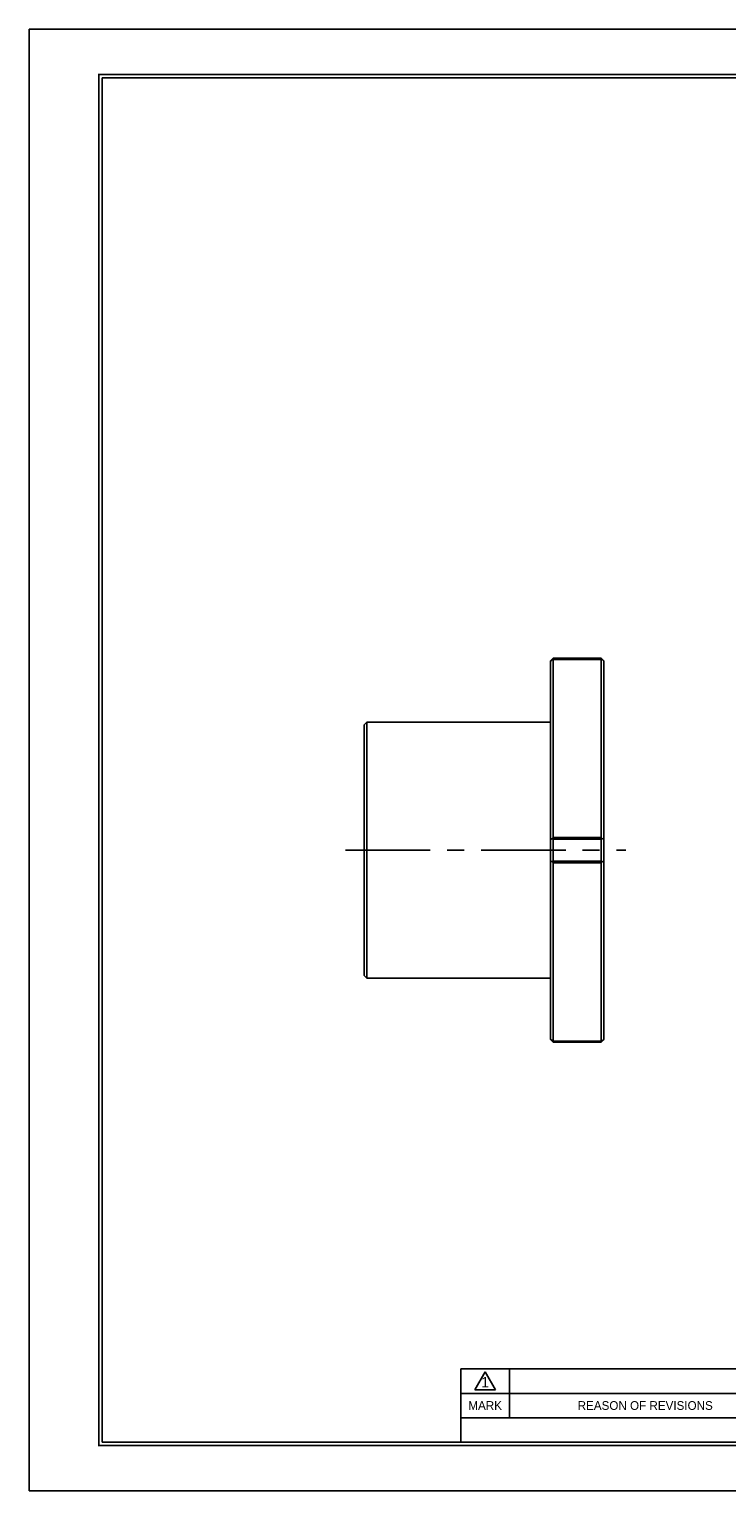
# Model space of a CAD drawing. Header units: millimetres. Extents: x 0 to 388, y 0 to 274.
# Tile 1 of 3: x 0 to 131, y 0 to 274. Entities that reach past the tile are written whole.
import ezdxf
from ezdxf.enums import TextEntityAlignment as Align

# ---------------------------------------------------------------- set-up
doc = ezdxf.new("R2010")
doc.units = ezdxf.units.MM
doc.linetypes.add('CENTER', pattern=[50.8, 31.75, -6.35, 6.35, -6.35])
for name, color, linetype in [('center', 1, 'CENTER'), ('L1', 7, 'CONTINUOUS'), ('OUTLINE', 7, 'CONTINUOUS')]:
    doc.layers.add(name, color=color, linetype=linetype)

# ---------------------------------------------------------------- blocks, each defined once
blk = doc.blocks.new('표제란')
at = {"layer": 'L1', "color": 0}
for p, q in [((297, 210), (0, 210)), ((0, 210), (0, 0)), ((0, 0), (297, 0))]:
    blk.add_line(p, q, dxfattribs=at)
at = {"layer": 'L1'}
for p, q in [((160, 17.5), (62, 17.5)), ((62, 17.5), (62, 7)), ((64, 14.51), (65.5, 17.1)), ((65.5, 17.1), (67, 14.51)), ((69, 17.5), (69, 10.5)), ((147, 14), (62, 14)), ((64, 14.51), (67, 14.51)), ((147, 10.5), (62, 10.5))]:
    blk.add_line(p, q, dxfattribs=at)
at = {"layer": 'L1', "const_width": 0.25}
blk.add_lwpolyline([(290.5, 6.5), (290.5, 203.5), (10, 203.5), (10, 6.5)], close=True, dxfattribs=at)
at = {"layer": 'L1'}
blk.add_lwpolyline([(290, 7), (290, 203), (10.5, 203), (10.5, 7)], close=True, dxfattribs=at)
for s, height, p in [('1', 1.5, (65.5, 15.61)), ('MARK', 1.25, (65.5, 12.25)), ('REASON OF REVISIONS', 1.25, (88.5, 12.25))]:
    blk.add_text(s, height=height, dxfattribs=at).set_placement(p, align=Align.MIDDLE_CENTER)
for tag, p in [('필렛', (179.25, 10.9)), ('모따기', (179.25, 8.3))]:
    blk.add_attdef(tag, text='', height=1.15, dxfattribs=at).set_placement(p, align=Align.MIDDLE_LEFT)
at = {"layer": 'OUTLINE', "ltscale": 0.5}
for tag, p, height in [('TITLE', (237.17, 24.41), 2.5), ('도번', (251.18, 15.64), 2.5), ('SCALE', (253.78, 9.55), 1.2), ('DATE', (277.02, 9.51), 1.2)]:
    blk.add_attdef(tag, p, '', height=height, dxfattribs=at)

msp = doc.modelspace()

# ---------------------------------------------------------------- linework, layer by layer
at = {"layer": 'center', "ltscale": 0.5}
msp.add_line((59.3367, 120.1476), (111.9, 120.1476), dxfattribs=at)
at = {"layer": 'OUTLINE'}
for p, q in [((98.2911, 156.1476), (97.7911, 155.6476)), ((97.7911, 155.5892), (97.7911, 155.6476)), ((97.7911, 122.1826), (97.7911, 155.5892)), ((98.2279, 156.0153), (98.2911, 155.9428)), ((107.2911, 156.1476), (98.2911, 156.1476)), ((98.2911, 156.0884), (98.2911, 156.1476)), ((98.2911, 156.0884), (107.2911, 156.0884)), ((98.2911, 122.5362), (98.2911, 155.9428)), ((98.2911, 155.9428), (107.2911, 155.9428)), ((107.7911, 155.6476), (107.2911, 156.1476)), ((107.2911, 156.0884), (107.2911, 156.1476)), ((107.2911, 155.9428), (107.3543, 156.0153)), ((107.2911, 155.9428), (107.2911, 122.5362)), ((107.7911, 155.5892), (107.7911, 155.6476)), ((107.7911, 122.1826), (107.7911, 155.5892)), ((63.2911, 144.1476), (62.7911, 143.6476)), ((62.7911, 143.6476), (62.7911, 96.6476)), ((97.7911, 144.1476), (63.2911, 144.1476)), ((63.2911, 144.1476), (63.2911, 96.1476)), ((97.7911, 118.1125), (97.7911, 122.1826)), ((98.2911, 122.5362), (98.2279, 122.3742)), ((107.2911, 122.5362), (98.2911, 122.5362)), ((107.2911, 122.2113), (98.2911, 122.2113)), ((107.3543, 122.3742), (107.2911, 122.5362)), ((107.7911, 118.1125), (107.7911, 122.1826)), ((97.7911, 84.706), (97.7911, 118.1125)), ((98.2279, 117.9209), (98.2911, 117.759)), ((98.2911, 118.0839), (107.2911, 118.0839)), ((107.2911, 117.759), (107.3543, 117.9209)), ((107.7911, 84.706), (107.7911, 118.1125)), ((98.2911, 117.759), (107.2911, 117.759)), ((98.2911, 84.3524), (98.2911, 117.759)), ((107.2911, 117.759), (107.2911, 84.3524)), ((62.7911, 96.6476), (63.2911, 96.1476)), ((63.2911, 96.1476), (97.7911, 96.1476)), ((97.7911, 84.6476), (98.2911, 84.1476)), ((98.2911, 84.3524), (98.2279, 84.2798)), ((107.2911, 84.3524), (98.2911, 84.3524)), ((107.2911, 84.2068), (98.2911, 84.2068)), ((98.2911, 84.1476), (107.2911, 84.1476)), ((107.2911, 84.1476), (107.7911, 84.6476)), ((107.3543, 84.2798), (107.2911, 84.3524)), ((107.7911, 84.6476), (107.7911, 84.706))]:
    msp.add_line(p, q, dxfattribs=at)
at = {"layer": 'OUTLINE', "flags": 128}
for points in [[(98.2911, 118.0839), (98.2911, 118.5994), (98.2911, 119.1153), (98.2911, 119.6314), (98.2911, 120.1476), (98.2911, 120.6638), (98.2911, 121.1799), (98.2911, 121.6957), (98.2911, 122.2113)], [(107.2911, 118.0839), (107.2911, 118.5994), (107.2911, 119.1153), (107.2911, 119.6314), (107.2911, 120.1476), (107.2911, 120.6638), (107.2911, 121.1799), (107.2911, 121.6957), (107.2911, 122.2113)], [(97.7911, 84.6476), (97.7911, 84.6513), (97.7911, 84.6622), (97.7911, 84.6804), (97.7911, 84.706)], [(98.2911, 84.1476), (98.2911, 84.1513), (98.2911, 84.1624), (98.2911, 84.1809), (98.2911, 84.2068)], [(107.2911, 84.1476), (107.2911, 84.1513), (107.2911, 84.1624), (107.2911, 84.1809), (107.2911, 84.2068)]]:
    msp.add_lwpolyline(points, dxfattribs=at)
at = {"layer": 'OUTLINE'}
for points in [[(97.7911, 155.5892), (97.9367, 155.7314), (98.0823, 155.8734), (98.2279, 156.0153)], [(98.2911, 156.0884), (98.27, 156.0641), (98.2489, 156.0397), (98.2279, 156.0153)], [(107.3543, 156.0153), (107.3334, 156.0397), (107.3123, 156.0641), (107.2911, 156.0884)], [(107.3543, 156.0153), (107.4999, 155.8734), (107.6455, 155.7314), (107.7911, 155.5892)], [(97.7911, 122.1826), (97.9367, 122.2464), (98.0823, 122.3102), (98.2279, 122.3742)], [(98.2279, 122.3742), (98.2489, 122.3199), (98.27, 122.2656), (98.2911, 122.2113)], [(107.2911, 122.2113), (107.3123, 122.2656), (107.3334, 122.3199), (107.3543, 122.3742)], [(107.3543, 122.3742), (107.4999, 122.3102), (107.6455, 122.2464), (107.7911, 122.1826)], [(97.7911, 118.1125), (97.9367, 118.0488), (98.0823, 117.985), (98.2279, 117.9209)], [(98.2911, 118.0839), (98.27, 118.0296), (98.2489, 117.9753), (98.2279, 117.9209)], [(107.3543, 117.9209), (107.3334, 117.9753), (107.3123, 118.0296), (107.2911, 118.0839)], [(107.3543, 117.9209), (107.4999, 117.985), (107.6455, 118.0488), (107.7911, 118.1125)], [(107.7911, 101.1189), (107.7911, 102.0138), (107.7911, 103.7724), (107.7911, 106.2176)], [(97.7911, 84.706), (97.9367, 84.5638), (98.0823, 84.4218), (98.2279, 84.2798)], [(98.2279, 84.2798), (98.2489, 84.2555), (98.27, 84.2311), (98.2911, 84.2068)], [(107.2911, 84.2068), (107.3123, 84.2311), (107.3334, 84.2555), (107.3543, 84.2798)], [(107.3543, 84.2798), (107.4999, 84.4218), (107.6455, 84.5638), (107.7911, 84.706)]]:
    msp.add_open_spline(points, degree=3, dxfattribs=at)
msp.add_open_spline([(107.7911, 106.2176), (107.7911, 111.3317), (107.7911, 118.8402), (107.7911, 132.7031), (107.7911, 137.9476), (107.7911, 139.4296)], degree=3, knots=[0, 0, 0, 0, 0.5, 0.5, 1, 1, 1, 1], dxfattribs=at)

# ---------------------------------------------------------------- block references
at = {"layer": 'OUTLINE', "xscale": 1.305424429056, "yscale": 1.305424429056, "zscale": 1.305424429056}
msp.add_blockref('표제란', (0, 0), dxfattribs=at)

doc.saveas('drawing.dxf')
